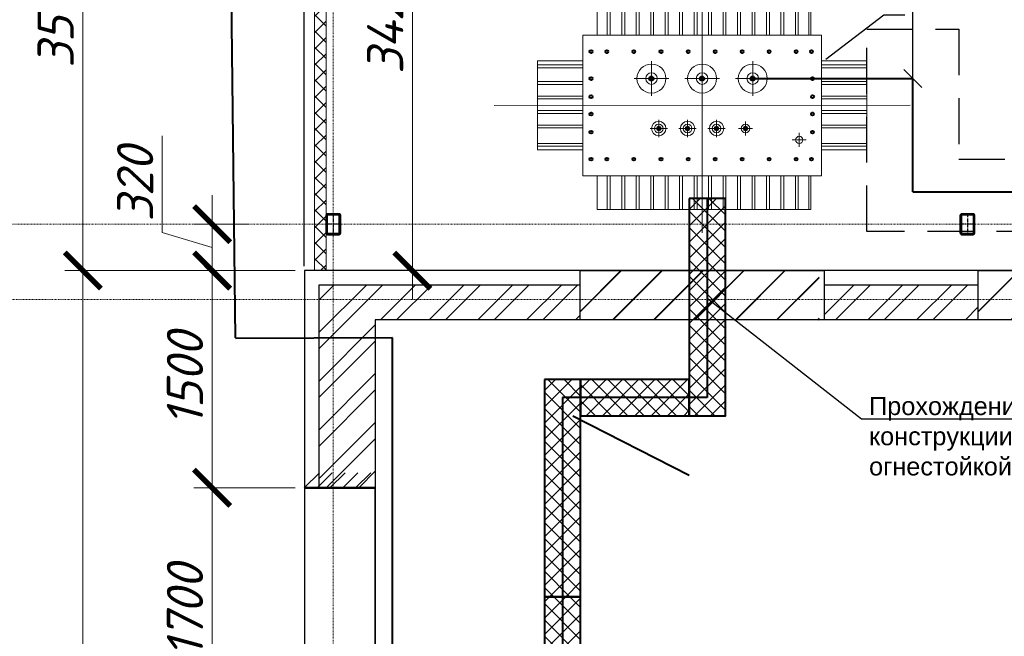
# Model space of a CAD drawing. Header units: millimetres. Extents: x 523209 to 536718, y -48289 to -47398.
# Tile 42 of 116: x 529920 to 530056, y -47744 to -47659. Entities that reach past the tile are written whole.
import ezdxf
from ezdxf import colors
from ezdxf.entities.mleader import LeaderData, LeaderLine
from ezdxf.math import Vec2, Vec3

# ---------------------------------------------------------------- set-up
doc = ezdxf.new("R2010")
doc.units = ezdxf.units.MM
for name, pattern in [('CENTER', [50.8, 31.75, -6.35, 6.35, -6.35]), ('DASHED', [19.05, 12.7, -6.35]), ('GOST2.303 5', [24, 20, -1.5, 1, -1.5]), ('GOST2.303 6', [12, 8, -1.5, 1, -1.5])]:
    doc.linetypes.add(name, pattern=pattern)
doc.layers.get('Defpoints').update_dxf_attribs({"color": 140})
doc.layers.add('03_Осевые', color=4, linetype='GOST2.303 5')
for name, color, linetype, lineweight in [('centre', 1, 'CENTER', 15), ('main', 162, 'Continuous', 15), ('А_СЭНДВИЧ', 30, 'Continuous', 5), ('Металл', 170, 'Continuous', 40), ('осевая', 252, 'GOST2.303 6', 9), ('Размеры', 30, 'Continuous', 9), ('сэндвич', 54, 'Continuous', 40), ('Узлы', 155, 'Continuous', 25), ('электрика', 1, 'Continuous', 40)]:
    doc.layers.add(name, color=color, linetype=linetype, lineweight=lineweight)
doc.styles.add('GOST 2.304', font='CS_Gost2304.shx')
doc.styles.get("Standard").update_dxf_attribs({"font": 'arial.ttf'})
doc.styles.add('СГЕНЕРИР_СТИЛЬ_3', font='isocpeur.ttf', dxfattribs={"oblique": 15})
doc.dimstyles.new('ISO-25', dxfattribs={"dimtxt": 2.5, "dimasz": 2.5, "dimexe": 1.25, "dimexo": 0.625, "dimtad": 1, "dimtxsty": 'Standard', "dimcen": 2.5, "dimadec": 0, "dimazin": 0, "dimtfac": 1, "dimtmove": 0, "dimatfit": 3, "dimfxl": 1, "dimarcsym": 0})
doc.dimstyles.new('SPDS100', dxfattribs={"dimscale": 100, "dimtxt": 2.5, "dimasz": 2.5, "dimexe": 1.25, "dimexo": 0.625, "dimtad": 1, "dimdec": 0, "dimrnd": 0.001, "dimtxsty": 'GOST 2.304', "dimblk": 'OBLIQUE', "dimcen": 2.5, "dimdle": 2, "dimclrd": 256, "dimclre": 256, "dimclrt": 256, "dimadec": 0, "dimazin": 2, "dimtfac": 0.75, "dimtdec": 0, "dimtmove": 1, "dimatfit": 3, "dimfxl": 1, "dimtolj": 1, "dimlwd": -1, "dimlwe": -1, "dimarcsym": 0})
pattern_1 = [(45, (526362.3076, -46358.6007), (-1.122532, 1.122532), []), (135, (526362.3076, -46358.6007), (-1.122532, -1.122532), [])]
pattern_2 = [(45, (-90472.02, 100154.6), (-168.3798, 168.3798), []), (45, (-90359.77, 100154.6), (-168.3798, 168.3798), [])]

# ---------------------------------------------------------------- blocks, each defined once
blk = doc.blocks.new('_None')
blk = doc.blocks.new('_Oblique')
at = {"color": 0, "linetype": 'ByBlock', "lineweight": -2}
blk.add_line((-0.5, -0.5), (0.5, 0.5), dxfattribs=at)
blk = doc.blocks.new('*U119')
at = {"layer": 'А_СЭНДВИЧ'}
h = blk.add_hatch(dxfattribs=at)
h.set_pattern_fill('NET', color=256, scale=25, angle=45)
h.set_pattern_definition([(45, (3704.01, -100), (-56.1266, 56.1266), []), (135, (3704.01, -100), (-56.1266, -56.1266), [])])
h.paths.add_polyline_path([(69078.2, -52694.4), (72578.2, -52694.4), (72578.2, -52614.4), (69078.2, -52614.4)])
blk.add_lwpolyline([(69078.2, -52694.4), (72578.2, -52694.4), (72578.2, -52614.4), (69078.2, -52614.4)], close=True, dxfattribs=at)
blk = doc.blocks.new('_ArchTick')
at = {"color": 0, "linetype": 'ByBlock', "const_width": 0.15}
blk.add_lwpolyline([(-0.5, -0.5), (0.5, 0.5)], dxfattribs=at)
blk = doc.blocks.new('*D237')
at = {"layer": 'Defpoints', "color": 0, "transparency": 16777216}
for p in [(5041.4, 14230.2), (5637.4, 14230.2), (4841.4, 10810.2)]:
    blk.add_point(p, dxfattribs=at)
at = {"layer": 'Размеры', "linetype": 'Continuous', "transparency": 16777216}
for p, q in [((5637.4, 10610.2), (5637.4, 14430.2)), ((5103.9, 14230.2), (5762.4, 14230.2)), ((4903.9, 10810.2), (5762.4, 10810.2))]:
    blk.add_line(p, q, dxfattribs=at)
at = {"layer": 'Размеры', "transparency": 16777216, "xscale": 250, "yscale": 250, "zscale": 250}
for p, rotation in [((5637.4, 14230.2), 90), ((5637.4, 10810.2), 270)]:
    blk.add_blockref('_ArchTick', p, dxfattribs=dict(at, rotation=rotation))
at = {"layer": 'Размеры', "transparency": 16777216, "insert": (5449.9, 12520.2), "char_height": 250, "attachment_point": 5, "rotation": 90, "style": 'СГЕНЕРИР_СТИЛЬ_3'}
blk.add_mtext('\\A1;3420', dxfattribs=at)
blk = doc.blocks.new('*D249')
at = {"layer": 'Defpoints', "color": 0, "transparency": 16777216}
for p in [(4891.4, 9310.2), (4254, 7610.2), (4891.4, 7610.2)]:
    blk.add_point(p, dxfattribs=at)
at = {"layer": 'Размеры', "linetype": 'Continuous', "transparency": 16777216}
for p, q in [((4254, 9510.2), (4254, 7410.2)), ((4828.9, 9310.2), (4129, 9310.2)), ((4828.9, 7610.2), (4129, 7610.2))]:
    blk.add_line(p, q, dxfattribs=at)
at = {"layer": 'Размеры', "transparency": 16777216, "xscale": 250, "yscale": 250, "zscale": 250}
for p, rotation in [((4254, 9310.2), 90), ((4254, 7610.2), 270)]:
    blk.add_blockref('_ArchTick', p, dxfattribs=dict(at, rotation=rotation))
at = {"layer": 'Размеры', "transparency": 16777216, "insert": (4066.5, 8460.2), "char_height": 250, "attachment_point": 5, "rotation": 90, "style": 'СГЕНЕРИР_СТИЛЬ_3'}
blk.add_mtext('\\A1;1700', dxfattribs=at)
blk = doc.blocks.new('*D250')
at = {"layer": 'Defpoints', "color": 0, "transparency": 16777216}
for p in [(4254, 10810.2), (4891.4, 10810.2), (4891.4, 9310.2)]:
    blk.add_point(p, dxfattribs=at)
at = {"layer": 'Размеры', "linetype": 'Continuous', "transparency": 16777216}
for p, q in [((4254, 9110.2), (4254, 11010.2)), ((4828.9, 10810.2), (4129, 10810.2)), ((4828.9, 9310.2), (4129, 9310.2))]:
    blk.add_line(p, q, dxfattribs=at)
at = {"layer": 'Размеры', "transparency": 16777216, "xscale": 250, "yscale": 250, "zscale": 250}
for p, rotation in [((4254, 10810.2), 90), ((4254, 9310.2), 270)]:
    blk.add_blockref('_ArchTick', p, dxfattribs=dict(at, rotation=rotation))
at = {"layer": 'Размеры', "transparency": 16777216, "insert": (4066.5, 10060.2), "char_height": 250, "attachment_point": 5, "rotation": 90, "style": 'СГЕНЕРИР_СТИЛЬ_3'}
blk.add_mtext('\\A1;1500', dxfattribs=at)
blk = doc.blocks.new('A$C6DC02123')
for points in [[(820, 792.1, 1), (797.7, 792.1, 1)], [(1080.3, 792.1, 1), (1058, 792.1, 1)], [(1340.6, 792.1, 1), (1318.3, 792.1, 1)], [(857.2, 535.5, 1), (834.8, 535.5, 1)], [(1005.9, 535.5, 1), (983.6, 535.5, 1)], [(1154.7, 535.5, 1), (1132.3, 535.5, 1)], [(1303.4, 535.5, 1), (1281.1, 535.5, 1)]]:
    blk.add_hatch(color=256).paths.add_polyline_path(points)
for centre, radius in [((498.2, 930.7), 7.44), ((579.7, 930.7), 7.44), ((718.8, 930.7), 7.44), ((857.9, 930.7), 7.44), ((997, 930.7), 7.44), ((1136.1, 930.7), 7.44), ((1275.1, 930.7), 7.44), ((1414.2, 930.7), 7.44), ((1553.3, 930.7), 7.44), ((1631.8, 930.7), 7.44), ((498.2, 792.1), 7.44), ((808.8, 792.1), 11.2), ((1069.1, 792.1), 11.2), ((1329.4, 792.1), 11.2), ((1637, 792.1), 7.44), ((498.2, 699.1), 7.44), ((1637, 699.1), 7.44), ((498.2, 609.9), 7.44), ((1637, 609.9), 7.44), ((498.2, 516.9), 7.44), ((1637, 516.9), 7.44), ((498.2, 378.2), 7.44), ((579.7, 378.2), 7.44), ((718.8, 378.2), 7.44), ((857.9, 378.2), 7.44), ((997, 378.2), 7.44), ((1136.1, 378.2), 7.44), ((1275.1, 378.2), 7.44), ((1414.2, 378.2), 7.44), ((1553.3, 378.2), 7.44), ((1631.8, 378.2), 7.44)]:
    blk.add_circle(centre, radius)
at = {"layer": 'centre', "lineweight": 15, "ltscale": 100}
for p, q in [((1069.1, 1309), (1069.1, 0)), ((808.8, 702.8), (808.8, 881.3)), ((1069.1, 702.8), (1069.1, 881.3)), ((1329.4, 702.8), (1329.4, 881.3)), ((719.6, 792.1), (898.1, 792.1)), ((979.9, 792.1), (1158.4, 792.1)), ((1240.2, 792.1), (1418.7, 792.1)), ((0, 654.5), (2138.2, 655.4)), ((846, 490.9), (846, 580.1)), ((994.7, 490.9), (994.7, 580.1)), ((1143.5, 490.9), (1143.5, 580.1)), ((1292.2, 571.7), (1292.2, 499.3)), ((801.4, 535.5), (890.6, 535.5)), ((950.1, 535.5), (1039.4, 535.5)), ((1098.9, 535.5), (1188.1, 535.5)), ((1256.1, 535.5), (1328.4, 535.5)), ((1568.5, 513.1), (1568.5, 440.8)), ((1532.3, 477), (1604.7, 477))]:
    blk.add_line(p, q, dxfattribs=at)
at = {"layer": 'main', "lineweight": 15, "ltscale": 100}
for p, q in [((1628, 1189.5), (529.9, 1189.5)), ((529.9, 1189.5), (529.9, 1015.7)), ((582, 1189.5), (582, 1015.7)), ((596.8, 1189.5), (596.8, 1015.7)), ((656.3, 1189.5), (656.3, 1015.7)), ((671.2, 1189.5), (671.2, 1015.7)), ((730.7, 1189.5), (730.7, 1015.7)), ((745.6, 1189.5), (745.6, 1015.7)), ((805.1, 1189.5), (805.1, 1015.7)), ((820, 1189.5), (820, 1015.7)), ((879.5, 1189.5), (879.5, 1015.7)), ((894.3, 1189.5), (894.3, 1015.7)), ((953.8, 1189.5), (953.8, 1015.7)), ((968.7, 1189.5), (968.7, 1015.7)), ((1028.2, 1189.5), (1028.2, 1015.7)), ((1043.1, 1189.5), (1043.1, 1015.7)), ((1102.6, 1189.5), (1102.6, 1015.7)), ((1117.5, 1189.5), (1117.5, 1015.7)), ((1177, 1189.5), (1177, 1015.7)), ((1191.8, 1189.5), (1191.8, 1015.7)), ((1251.3, 1189.5), (1251.3, 1015.7)), ((1266.2, 1189.5), (1266.2, 1015.7)), ((1325.7, 1189.5), (1325.7, 1015.7)), ((1340.6, 1189.5), (1340.6, 1015.7)), ((1400.1, 1189.5), (1400.1, 1015.7)), ((1415, 1189.5), (1415, 1015.7)), ((1474.5, 1189.5), (1474.5, 1015.7)), ((1489.3, 1189.5), (1489.3, 1015.7)), ((1548.8, 1189.5), (1548.8, 1015.7)), ((1563.7, 1189.5), (1563.7, 1015.7)), ((1616.9, 1189.5), (1616.9, 1015.7)), ((1628, 1189.5), (1628, 1015.7)), ((455.5, 1015.7), (1682.7, 1015.7)), ((455.5, 1015.7), (455.5, 293.2)), ((1682.7, 1015.7), (1682.7, 293.2)), ((223.1, 883.1), (223.1, 426.7)), ((223.1, 883.1), (455.5, 883.1)), ((223.1, 861.9), (455.5, 861.9)), ((1915.1, 883.1), (1682.7, 883.1)), ((1915.1, 861.9), (1682.7, 861.9)), ((1915.1, 883.1), (1915.1, 426.7)), ((223.1, 847), (455.5, 847)), ((1915.1, 847), (1682.7, 847)), ((223.1, 776.5), (455.5, 776.5)), ((223.1, 761.6), (455.5, 761.6)), ((1915.1, 776.5), (1682.7, 776.5)), ((1915.1, 761.6), (1682.7, 761.6)), ((223.1, 702.1), (455.5, 702.1)), ((223.1, 687.2), (455.5, 687.2)), ((1915.1, 702.1), (1682.7, 702.1)), ((1915.1, 687.2), (1682.7, 687.2)), ((223.1, 627.7), (455.5, 627.7)), ((223.1, 612.9), (455.5, 612.9)), ((1915.1, 627.7), (1682.7, 627.7)), ((1915.1, 612.9), (1682.7, 612.9)), ((223.1, 553.4), (455.5, 553.4)), ((223.1, 538.5), (455.5, 538.5)), ((1915.1, 553.4), (1682.7, 553.4)), ((1915.1, 538.5), (1682.7, 538.5)), ((223.1, 458.9), (455.5, 458.9)), ((1915.1, 458.9), (1682.7, 458.9)), ((223.1, 444), (455.5, 444)), ((223.1, 426.7), (455.5, 426.7)), ((1915.1, 444), (1682.7, 444)), ((1915.1, 426.7), (1682.7, 426.7)), ((455.5, 293.2), (1682.7, 293.2)), ((529.9, 293.2), (529.9, 119.4)), ((582, 293.2), (582, 119.4)), ((596.8, 293.2), (596.8, 119.4)), ((656.3, 293.2), (656.3, 119.4)), ((671.2, 293.2), (671.2, 119.4)), ((730.7, 293.2), (730.7, 119.4)), ((745.6, 293.2), (745.6, 119.4)), ((805.1, 293.2), (805.1, 119.4)), ((820, 293.2), (820, 119.4)), ((879.5, 293.2), (879.5, 119.4)), ((894.3, 293.2), (894.3, 119.4)), ((953.8, 293.2), (953.8, 119.4)), ((968.7, 293.2), (968.7, 119.4)), ((1028.2, 293.2), (1028.2, 119.4)), ((1043.1, 293.2), (1043.1, 119.4)), ((1102.6, 293.2), (1102.6, 119.4)), ((1117.5, 293.2), (1117.5, 119.4)), ((1177, 293.2), (1177, 119.4)), ((1191.8, 293.2), (1191.8, 119.4)), ((1251.3, 293.2), (1251.3, 119.4)), ((1266.2, 293.2), (1266.2, 119.4)), ((1325.7, 293.2), (1325.7, 119.4)), ((1340.6, 293.2), (1340.6, 119.4)), ((1400.1, 293.2), (1400.1, 119.4)), ((1415, 293.2), (1415, 119.4)), ((1474.5, 293.2), (1474.5, 119.4)), ((1489.3, 293.2), (1489.3, 119.4)), ((1548.8, 293.2), (1548.8, 119.4)), ((1563.7, 293.2), (1563.7, 119.4)), ((1616.9, 293.2), (1616.9, 119.4)), ((1628, 293.2), (1628, 119.4)), ((529.9, 119.4), (1628, 119.4))]:
    blk.add_line(p, q, dxfattribs=at)
for centre, radius in [((808.8, 792.1), 74.4), ((1069.1, 792.1), 74.4), ((1329.4, 792.1), 74.4), ((808.8, 792.1), 29.7), ((1069.1, 792.1), 29.7), ((1329.4, 792.1), 29.7), ((846, 535.5), 37.2), ((846, 535.5), 22.3), ((994.7, 535.5), 37.2), ((994.7, 535.5), 22.3), ((1143.5, 535.5), 37.2), ((1143.5, 535.5), 22.3), ((1292.2, 535.5), 22.3), ((846, 535.5), 11.2), ((994.7, 535.5), 11.2), ((1143.5, 535.5), 11.2), ((1292.2, 535.5), 11.2), ((1568.5, 477), 18.6)]:
    blk.add_circle(centre, radius, dxfattribs=at)
blk = doc.blocks.new('*U211')
for points in [[(-38, -70), (38, -70, 0.414214), (50, -58), (50, 58, 0.414214), (38, 70), (-38, 70, 0.414214), (-50, 58), (-50, -58, 0.414214)], [(-38, -64), (38, -64, 0.414214), (44, -58), (44, 58, 0.414214), (38, 64), (-38, 64, 0.414214), (-44, 58), (-44, -58, 0.414214)]]:
    blk.add_lwpolyline(points, format="xyb", close=True)
at = {"layer": '03_Осевые'}
for p, q in [((0, -70), (0, 70)), ((-50, 0), (50, 0))]:
    blk.add_line(p, q, dxfattribs=at)
blk = doc.blocks.new('*U212')
for points in [[(-38, -70), (38, -70, 0.414214), (50, -58), (50, 58, 0.414214), (38, 70), (-38, 70, 0.414214), (-50, 58), (-50, -58, 0.414214)], [(-38, -64), (38, -64, 0.414214), (44, -58), (44, 58, 0.414214), (38, 64), (-38, 64, 0.414214), (-44, 58), (-44, -58, 0.414214)]]:
    blk.add_lwpolyline(points, format="xyb", close=True)
at = {"layer": '03_Осевые'}
for p, q in [((0, -70), (0, 70)), ((-50, 0), (50, 0))]:
    blk.add_line(p, q, dxfattribs=at)
blk = doc.blocks.new('*D253')
at = {"layer": 'Defpoints', "color": 0, "transparency": 16777216}
for p in [(4254, 11130.2), (4573, 11130.2), (4573, 10810.2)]:
    blk.add_point(p, dxfattribs=at)
at = {"layer": 'Размеры', "linetype": 'Continuous', "transparency": 16777216}
for p, q in [((3910.2, 11073.3), (3910.2, 11740.3)), ((4254, 10610.2), (4254, 11330.2)), ((4510.5, 11130.2), (4129, 11130.2)), ((4254, 10970.2), (3910.2, 11073.3)), ((4510.5, 10810.2), (4129, 10810.2))]:
    blk.add_line(p, q, dxfattribs=at)
at = {"layer": 'Размеры', "transparency": 16777216, "xscale": 250, "yscale": 250, "zscale": 250}
for p, rotation in [((4254, 11130.2), 90), ((4254, 10810.2), 270)]:
    blk.add_blockref('_ArchTick', p, dxfattribs=dict(at, rotation=rotation))
at = {"layer": 'Размеры', "transparency": 16777216, "insert": (3722.7, 11406.8), "char_height": 250, "attachment_point": 5, "rotation": 90, "style": 'СГЕНЕРИР_СТИЛЬ_3'}
blk.add_mtext('\\A1;320', dxfattribs=at)
blk = doc.blocks.new('*D257')
at = {"layer": 'Defpoints', "color": 0, "transparency": 16777216}
for p in [(3361, 14310.2), (4961.4, 14310.2), (4478.9, 10810.2)]:
    blk.add_point(p, dxfattribs=at)
at = {"layer": 'Размеры', "linetype": 'Continuous', "transparency": 16777216}
for p, q in [((3361, 10610.2), (3361, 14510.2)), ((4898.9, 14310.2), (3236, 14310.2)), ((4416.4, 10810.2), (3236, 10810.2))]:
    blk.add_line(p, q, dxfattribs=at)
at = {"layer": 'Размеры', "transparency": 16777216, "xscale": 250, "yscale": 250, "zscale": 250}
for p, rotation in [((3361, 14310.2), 90), ((3361, 10810.2), 270)]:
    blk.add_blockref('_ArchTick', p, dxfattribs=dict(at, rotation=rotation))
at = {"layer": 'Размеры', "transparency": 16777216, "insert": (3173.5, 12560.2), "char_height": 250, "attachment_point": 5, "rotation": 90, "style": 'СГЕНЕРИР_СТИЛЬ_3'}
blk.add_mtext('\\A1;3500', dxfattribs=at)
blk = doc.blocks.new('*D258')
at = {"layer": 'Defpoints', "color": 0, "transparency": 16777216}
for p in [(4000.1, 10810.2), (3361, 4410.2), (4891.4, 4410.2)]:
    blk.add_point(p, dxfattribs=at)
at = {"layer": 'Размеры', "linetype": 'Continuous', "transparency": 16777216}
for p, q in [((3361, 11010.2), (3361, 4210.2)), ((3937.6, 10810.2), (3236, 10810.2)), ((4828.9, 4410.2), (3236, 4410.2))]:
    blk.add_line(p, q, dxfattribs=at)
at = {"layer": 'Размеры', "transparency": 16777216, "xscale": 250, "yscale": 250, "zscale": 250}
for p, rotation in [((3361, 10810.2), 90), ((3361, 4410.2), 270)]:
    blk.add_blockref('_ArchTick', p, dxfattribs=dict(at, rotation=rotation))
at = {"layer": 'Размеры', "transparency": 16777216, "insert": (3173.5, 7610.2), "char_height": 250, "attachment_point": 5, "rotation": 90, "style": 'СГЕНЕРИР_СТИЛЬ_3'}
blk.add_mtext('\\A1;6400', dxfattribs=at)
blk = doc.blocks.new('*D224')
at = {"color": 0, "linetype": 'Continuous', "lineweight": -2, "transparency": 16777216}
for p, q in [((529948.93, -47606.97), (529948.93, -47592.31)), ((529959.53, -47692.81), (529959.53, -47592.31)), ((529948.93, -47593.56), (529959.53, -47593.56))]:
    blk.add_line(p, q, dxfattribs=at)
at = {"layer": 'Defpoints', "color": 0, "transparency": 16777216}
for p in [(529959.53, -47593.56), (529948.93, -47607.59), (529959.53, -47693.43)]:
    blk.add_point(p, dxfattribs=at)
at = {"color": 0, "lineweight": -2, "transparency": 16777216, "xscale": 2.5, "yscale": 2.5, "zscale": 2.5, "rotation": 180}
blk.add_blockref('_Oblique', (529948.93, -47593.56), dxfattribs=at)
at = {"color": 0, "lineweight": -2, "transparency": 16777216, "xscale": 2.5, "yscale": 2.5, "zscale": 2.5}
blk.add_blockref('_Oblique', (529959.53, -47593.56), dxfattribs=at)
at = {"color": 0, "transparency": 16777216, "insert": (529954.23, -47591.79), "char_height": 2.5, "attachment_point": 5}
blk.add_mtext('600', dxfattribs=at)
blk = doc.blocks.new('A$C6B5953C9')
at = {"layer": 'сэндвич', "lineweight": 30}
h = blk.add_hatch(dxfattribs=at)
h.set_pattern_fill('JIS_LC_20', color=256, scale=10)
h.set_pattern_definition([(45, (-93222.02, 100154.6), (-141.42136, 141.42136), []), (45, (-93218.02, 100154.6), (-141.42136, 141.42136), [])])
h.paths.add_polyline_path([(8446.4, 10470.2), (6796.4, 10470.2), (6796.4, 10810.2), (8446.4, 10810.2)])
h.paths.add_polyline_path([(20496.4, 10470.2), (18846.4, 10470.2), (18846.4, 10810.2), (20496.4, 10810.2)])
h = blk.add_hatch(dxfattribs=at)
h.set_pattern_fill('JIS_LC_20', color=256, scale=10)
h.set_pattern_definition([(45, (-90472.02, 100154.6), (-141.42136, 141.42136), []), (45, (-90468.02, 100154.6), (-141.42136, 141.42136), [])])
h.paths.add_polyline_path([(11196.4, 10470.2), (9546.4, 10470.2), (9546.4, 10810.2), (11196.4, 10810.2)])
h.paths.add_polyline_path([(17656.4, 10470.2), (16006.4, 10470.2), (16006.4, 10810.2), (17656.4, 10810.2)])
at = {"layer": 'Узлы', "linetype": 'ByBlock', "lineweight": 5}
h = blk.add_hatch(dxfattribs=at)
h.set_pattern_fill('ANSI32', color=256, scale=25)
h.set_pattern_definition(pattern_2)
h.paths.add_polyline_path([(4991.4, 10710.2), (4991.4, 9315.2), (5381.4, 9315.2), (5381.4, 10470.2), (6796.4, 10470.2), (6796.4, 10710.2)])
h = blk.add_hatch(dxfattribs=at)
h.set_pattern_fill('ANSI32', color=256, scale=25)
h.set_pattern_definition(pattern_2)
h.paths.add_polyline_path([(9546.4, 10710.2), (8481.4, 10710.2), (8481.4, 10470.2), (9546.4, 10470.2)])
for points in [[(22291.4, 10810.2), (4891.4, 10810.2), (4891.4, 4410.2), (9851.4, 4410.2)], [(6796.4, 10710.2), (4991.4, 10710.2), (4991.4, 9310.2)], [(9546.4, 10710.2), (8481.4, 10710.2)], [(21801.4, 10470.2), (5381.4, 10470.2), (5381.4, 4750.2), (9851.4, 4750.2)]]:
    blk.add_lwpolyline(points)
for points in [[(8481.4, 10470.2), (6796.4, 10470.2), (6796.4, 10810.2), (8481.4, 10810.2)], [(11196.4, 10470.2), (9546.4, 10470.2), (9546.4, 10810.2), (11196.4, 10810.2)], [(5381.4, 7610.2), (5381.4, 9310.2), (4891.4, 9310.2), (4891.4, 7610.2)]]:
    blk.add_lwpolyline(points, close=True)
at = {"layer": 'осевая', "ltscale": 0.5}
for points in [[(5091.4, 15039), (5091.4, 1000)], [(1435.5, 11130.2), (24268.5, 11130.2)], [(1000, 10610.2), (24268.5, 10610.2)]]:
    blk.add_lwpolyline(points, dxfattribs=at)
at = {"layer": 'сэндвич', "lineweight": 30, "flags": 128}
for points in [[(4890.8, 9308.7), (4995.4, 9413.4)], [(4979.3, 9308.7), (5084, 9413.4)], [(5067.9, 9308.7), (5172.5, 9413.4)], [(5156.4, 9308.7), (5261.1, 9413.4)], [(5244.9, 9308.7), (5349.6, 9413.4)]]:
    blk.add_lwpolyline(points, dxfattribs=at)
at = {"layer": 'сэндвич', "lineweight": 50, "flags": 128}
blk.add_lwpolyline([(4891.4, 9310.2), (5381.4, 9310.2)], dxfattribs=at)
at = {"layer": 'А_СЭНДВИЧ', "rotation": 270}
blk.add_blockref('*U119', (57655.8, 83388.4), dxfattribs=at)
at = {"layer": 'Металл', "rotation": 180.0099999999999}
for name, p in [('*U211', (5091.4, 11130.2)), ('*U212', (9471.4, 11130.2))]:
    blk.add_blockref(name, p, dxfattribs=at)
at = {"layer": 'электрика', "color": 1, "ltscale": 0.2, "xscale": 1.343971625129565, "yscale": 1.343971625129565, "zscale": 1.343971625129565}
blk.add_blockref('A$C6DC02123', (6202, 11071.4), dxfattribs=at)
at = {"layer": 'Размеры'}
for base, p1, p2, picture, middle in [((3361, 14310.2), (4478.9, 10810.2), (4961.4, 14310.2), '*D257', (3173.5, 12560.2)), ((5637.4, 14230.2), (4841.4, 10810.2), (5041.4, 14230.2), '*D237', (5449.9, 12520.2)), ((4254, 11130.2), (4573, 10810.2), (4573, 11130.2), '*D253', (3722.7, 11135.8)), ((3361, 4410.2), (4000.1, 10810.2), (4891.4, 4410.2), '*D258', (3173.5, 7610.2)), ((4254, 10810.2), (4891.4, 9310.2), (4891.4, 10810.2), '*D250', (4066.5, 10060.2)), ((4254, 7610.2), (4891.4, 9310.2), (4891.4, 7610.2), '*D249', (4066.5, 8460.2))]:
    dim = blk.add_linear_dim(base=base, p1=p1, p2=p2, angle=90, dimstyle='SPDS100', override={"dimtxsty": 'СГЕНЕРИР_СТИЛЬ_3', "dimblk1": 'ArchTick', "dimblk2": 'ArchTick', "dimsah": 1}, dxfattribs=at)
    dim.commit()
    dim.dimension.update_dxf_attribs({"geometry": picture, "text_midpoint": middle})

msp = doc.modelspace()

# ---------------------------------------------------------------- hatches: boundary and pattern name
at = {"ltscale": 15}
h = msp.add_hatch(dxfattribs=at)
h.set_pattern_fill('ANSI37', color=3, scale=0.5)
h.set_pattern_definition([(45, (526382.3076, -46333.6007), (-1.122532, 1.122532), []), (135, (526382.3076, -46333.6007), (-1.122532, -1.122532), [])])
h.paths.add_polyline_path([(530017.69856, -47683.47673), (530012.69856, -47683.47673), (530012.69856, -47713.47673), (530017.69856, -47713.47673)])
h = msp.add_hatch(dxfattribs=at)
h.set_pattern_fill('ANSI37', color=3, scale=0.5)
h.set_pattern_definition(pattern_1)
h.paths.add_polyline_path([(529997.69856, -47708.47673), (529992.69856, -47708.47673), (529992.69856, -47738.47673), (529997.69856, -47738.47673)])
h = msp.add_hatch(dxfattribs=at)
h.set_pattern_fill('ANSI37', color=3, scale=0.5, angle=-90)
h.set_pattern_definition([(315, (531377.5746, -44078.0858), (1.122532, 1.122532), []), (45, (531377.5746, -44078.0858), (-1.122532, 1.122532), [])])
h.paths.add_polyline_path([(530012.69856, -47713.47673), (530012.69856, -47708.47673), (529997.69856, -47708.47673), (529997.69856, -47713.47673)])
h = msp.add_hatch(dxfattribs=at)
h.set_pattern_fill('ANSI37', color=3, scale=0.5)
h.set_pattern_definition(pattern_1)
h.paths.add_polyline_path([(529997.69856, -47738.47673), (529992.69856, -47738.47673), (529992.69856, -47798.47673), (529997.69856, -47798.47673)])

# ---------------------------------------------------------------- linework, layer by layer
at = {"linetype": 'DASHED', "ltscale": 0.5}
for points in [[(530080.54877, -47688.05524), (530037.22187, -47688.05524), (530037.22187, -47660.08092), (530049.96783, -47660.08092)], [(530049.96783, -47660.08092), (530049.96783, -47660.08092), (530049.96783, -47678.05524), (530056.64233, -47678.05524)]]:
    msp.add_lwpolyline(points, dxfattribs=at)
at = {"layer": 'электрика', "ltscale": 15}
for p, q in [((529950.01959, -47702.73306), (529948.93187, -47607.59243)), ((530021.4788, -47666.91762), (530043.59485, -47666.91762)), ((530043.59485, -47682.55909), (530043.59485, -47666.91762)), ((530015.19856, -47683.47673), (530015.19856, -47710.97673)), ((530043.59485, -47682.55909), (530093.16618, -47682.55909)), ((529971.69856, -47702.73306), (529950.02047, -47702.8094)), ((529971.69856, -47764.36309), (529971.69856, -47702.73306)), ((530015.19856, -47710.97673), (529995.19856, -47710.97673)), ((529995.19856, -47710.97673), (529995.19856, -47798.47673))]:
    msp.add_line(p, q, dxfattribs=at)
at = {"layer": 'электрика', "color": 3, "ltscale": 15}
for points in [[(530012.69856, -47683.47673), (530012.69856, -47713.47673), (530017.69856, -47713.47673), (530017.69856, -47683.47673), (530012.69856, -47683.47673)], [(529992.69856, -47708.47673), (529992.69856, -47738.47673), (529997.69856, -47738.47673), (529997.69856, -47708.47673), (529992.69856, -47708.47673)], [(530012.69856, -47708.47673), (529997.69856, -47708.47673), (529997.69856, -47713.47673), (530012.69856, -47713.47673), (530012.69856, -47708.47673)], [(529992.69856, -47738.47673), (529992.69856, -47798.47673), (529997.69856, -47798.47673), (529997.69856, -47738.47673), (529992.69856, -47738.47673)]]:
    msp.add_lwpolyline(points, dxfattribs=at)
at = {"layer": 'электрика', "color": 30, "elevation": 3.00043}
msp.add_lwpolyline([(529996.61807, -47713.47673), (530012.69856, -47721.71267)], dxfattribs=at)

# ---------------------------------------------------------------- block references
at = {"xscale": 0.02, "yscale": 0.02, "zscale": 0.02}
msp.add_blockref('A$C6B5953C9', (529861.70468, -47909.63692), dxfattribs=at)

# ---------------------------------------------------------------- dimensions: what is measured, and where the dimension line sits
at = {"color": 4}
dim = msp.add_linear_dim(base=(529959.53187, -47593.56423), p1=(529948.93187, -47607.59243), p2=(529959.53187, -47693.43306), angle=180, text='600', dimstyle='ISO-25', override={"dimtxt": 2.5, "dimasz": 2.5, "dimgap": 0.5, "dimblk1": 'Oblique', "dimblk2": 'Oblique', "dimsah": 1}, dxfattribs=at)
dim.commit()
dim.dimension.update_dxf_attribs({"geometry": '*D224', "text_midpoint": (529954.23187, -47591.7878)})

# ---------------------------------------------------------------- leaders
at = {"layer": 'электрика', "color": 7, "lineweight": 0, "ltscale": 25}
ml = msp.add_multileader_mtext('Standard', dxfattribs=at)
ml.set_content('ПвВнг-LS-10-(3х150)\\PКабель-канал\\P(приямок)', color=7)
ml.set_leader_properties()
ml.set_arrow_properties(name='OBLIQUE')
ml.build(insert=Vec2(0, 0))
ml.multileader.update_dxf_attribs({"text_left_attachment_type": 6, "text_right_attachment_type": 6, "arrow_head_size": 2.5})
ctx = ml.context
ctx.base_point, ctx.char_height, ctx.arrow_head_size, ctx.landing_gap_size, ctx.plane_origin = Vec3(530004.77343, -47597.326), 2.5, 2.5, 0.02, Vec3(530043.59485, -47656.2288)
ctx.left_attachment, ctx.right_attachment, ctx.text_align_type = 6, 6, 2
notes = []
notes.append((ctx, [(0, (1, 1, 0), (530043.59485, -47597.326), (-1, 0), 5.79541, [(0, [(530043.59485, -47666.91762)], 0, [])])]))
ctx.mtext.insert, ctx.mtext.alignment, ctx.mtext.flow_direction = Vec3(530037.77945, -47594.09101), 3, 5
ml = msp.add_multileader_mtext('Standard', dxfattribs=at)
ml.set_content('2', color=7)
ml.set_leader_properties()
ml.set_arrow_properties(name='NONE')
ml.build(insert=Vec2(0, 0))
ml.multileader.update_dxf_attribs({"text_left_attachment_type": 6, "text_right_attachment_type": 6, "arrow_head_size": 2.5})
ctx = ml.context
ctx.base_point, ctx.char_height, ctx.arrow_head_size, ctx.landing_gap_size, ctx.plane_origin = Vec3(530040.57963, -47658.1142), 2.5, 2.5, 0.02, Vec3(530024.95151, -47711.40484)
ctx.left_attachment, ctx.right_attachment = 6, 6
notes.append((ctx, [(1, (1, 1, 0), (530039.57388, -47658.1142), (1, 0), 1.00575, [(0, [(530031.57388, -47664.24244)], 0, [])])]))
ctx.mtext.insert, ctx.mtext.flow_direction = Vec3(530040.59963, -47655.1142), 5
ml = msp.add_multileader_mtext('Standard', dxfattribs=at)
ml.set_content('Прохождение шинопровда через строительные конструкции на отм. +3.000 выполнить в проходке огнестойкой ПШ 180-2 «СОЭМИ»', color=7)
ml.set_leader_properties()
ml.set_arrow_properties(name='NONE')
ml.build(insert=Vec2(0, 0))
ml.multileader.update_dxf_attribs({"text_left_attachment_type": 6, "text_right_attachment_type": 6, "arrow_head_size": 2.5})
ctx = ml.context
ctx.base_point, ctx.char_height, ctx.arrow_head_size, ctx.landing_gap_size, ctx.plane_origin = Vec3(530037.52443, -47713.89107), 2.5, 2.5, 0.02, Vec3(530021.89631, -47761.22842)
ctx.left_attachment, ctx.right_attachment = 6, 6
notes.append((ctx, [(1, (1, 1, 0), (530036.51868, -47713.89107), (1, 0), 1.00575, [(0, [(530015.19856, -47697.22673)], 0, [])])]))
ctx.mtext.insert, ctx.mtext.width, ctx.mtext.flow_direction = Vec3(530037.54443, -47710.89107), 94.7655084, 5
for ctx, leaders in notes:
    for number, flags, end, landing, length, lines in leaders:
        leader = LeaderData()
        leader.index, (leader.has_last_leader_line, leader.has_dogleg_vector, leader.attachment_direction) = number, flags
        leader.last_leader_point, leader.dogleg_vector, leader.dogleg_length = Vec3(end), Vec3(landing), length
        for number, points, colour, breaks in lines:
            line = LeaderLine()
            line.index, line.vertices, line.color, line.breaks = number, Vec3.list(points), colors.encode_raw_color(colour), breaks
            leader.lines.append(line)
        ctx.leaders.append(leader)

doc.saveas('drawing.dxf')
